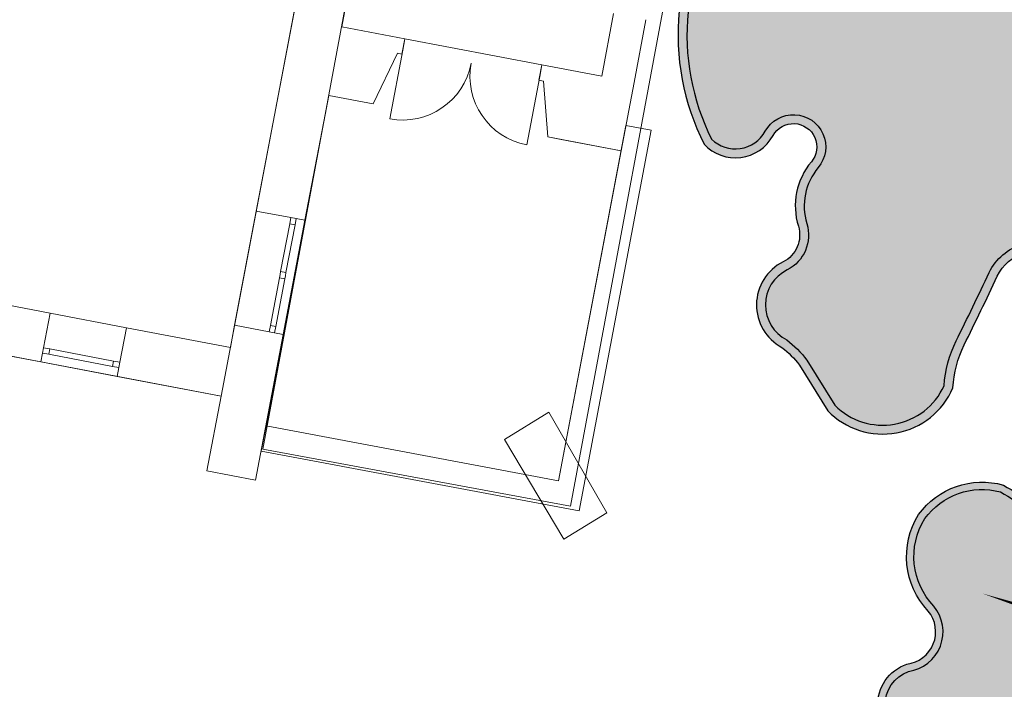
# Model space of a CAD drawing. Header units: metres. Extents: x 32353251 to 32353583, y 5707748 to 5708004.
# Tile 125 of 164: x 32353405 to 32353417, y 5707929 to 5707938. Entities that reach past the tile are written whole.
import ezdxf

# ---------------------------------------------------------------- set-up
doc = ezdxf.new("R2010")
doc.units = ezdxf.units.M
doc.header["$LTSCALE"] = 0.75
doc.header["$PDSIZE"] = 5
doc.layers.get('0').update_dxf_attribs({"linetype": 'CONTINUOUS'})
for name, color, linetype, transparency in [('10414944$0$PF-Krone', 33, 'CONTINUOUS', 0.7), ('10414944$0$PF-Krone_SOL', 70, 'CONTINUOUS', 0.7), ('10414944$0$ST-Baum', 7, 'CONTINUOUS', 0.7)]:
    doc.layers.add(name, color=color, linetype=linetype, transparency=transparency)
doc.layers.add('10414944$0$PF-Stamm', color=7, linetype='CONTINUOUS', true_color=0x5f5144, transparency=0.7)
doc.layers.add('10417023$0$#9_002_GES I Übersicht Erdgeschoss_1_707_Bestandsgebäude', color=7, linetype='CONTINUOUS', lineweight=25)
doc.layers.add('10417023$0$Keine', color=7, linetype='CONTINUOUS', lineweight=13)

# ---------------------------------------------------------------- blocks, each defined once
blk = doc.blocks.new('10414944$0$PF-BAUM_12')
at = {"layer": '10414944$0$PF-Krone_SOL', "transparency": 33554457}
h = blk.add_hatch(color=256, dxfattribs=at)
h.dxf.hatch_style = 1
h.set_gradient(color1=(88, 186, 72), color2=(175, 217, 170), tint=1, name='INVSPHERICAL')
edge = h.paths.add_edge_path()
edge.add_arc((-1.275830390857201, 1.399382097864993), 0.5409778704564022, 250.2469540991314, 303.4279495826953)
edge.add_arc((-0.5984433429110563, 0.4187938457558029), 0.6510505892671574, 94.36910483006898, 125.6408546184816, ccw=False)
edge.add_arc((-0.587127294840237, 0.2706846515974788), 0.7995914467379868, 79.90603873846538, 94.36910483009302, ccw=False)
edge.add_arc((-0.4073649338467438, 1.280481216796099), 0.2260808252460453, 259.9060387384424, 345.036763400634)
edge.add_arc((3.355624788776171, 0.2747785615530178), 3.668983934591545, 162.1844054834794, 165.0367634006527, ccw=False)
edge.add_arc((-0.2456361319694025, 1.432098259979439), 0.1136697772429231, 342.1844054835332, 421.4180956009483)
edge.add_arc((-0.3771698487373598, 1.19066696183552), 0.3886064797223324, 61.41809560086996, 105.4179101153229)
edge.add_arc((-0.4936066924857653, 1.612872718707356), 0.04936068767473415, 76.8677145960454, 285.41791011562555, ccw=False)
edge.add_arc((-0.4341673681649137, 1.767018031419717), 0.1165230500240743, 245.5522695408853, 317.881899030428)
edge.add_arc((-0.4413423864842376, 1.854276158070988), 0.1900562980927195, 299.5067279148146, 335.7073154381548)
edge.add_arc((-0.3904004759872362, 1.888891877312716), 0.1663692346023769, 317.3095623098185, 366.5168461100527)
edge.add_arc((-0.3153293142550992, 1.913845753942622), 0.09042715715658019, 356.149970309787, 452.3298293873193)
edge.add_arc((-0.2836797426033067, 2.114347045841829), 0.115674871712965, 186.3954916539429, 252.218544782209, ccw=False)
edge.add_arc((-0.1459217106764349, 2.139917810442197), 0.2556222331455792, 124.29676579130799, 188.6524407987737, ccw=False)
edge.add_arc((-0.3624160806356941, 2.415849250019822), 0.09717537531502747, 318.212910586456, 468.939619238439)
edge.add_arc((-0.4454785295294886, 2.554862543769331), 0.06980565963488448, 219.6884793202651, 317.5680266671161, ccw=False)
edge.add_arc((-0.5986654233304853, 2.082493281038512), 0.439202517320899, 76.91022463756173, 116.5449462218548)
edge.add_arc((-1.495104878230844, 4.557210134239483), 2.19639944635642, 281.76109639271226, 288.5889336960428, ccw=False)
edge.add_arc((-1.011380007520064, 0.8577594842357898), 1.549581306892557, 91.33232178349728, 98.00209096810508)
edge.add_arc((-1.110200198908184, 1.690989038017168), 0.7109395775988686, 99.46380088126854, 131.7621549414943)
edge.add_arc((-1.477296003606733, 2.155428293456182), 0.1251505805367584, 148.2467478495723, 256.0758048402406)
edge.add_arc((-1.523772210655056, 1.967966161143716), 0.06798690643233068, -114.95558517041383, 76.07580484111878, ccw=False)
edge.add_arc((-1.636922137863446, 1.724823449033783), 0.2001945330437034, 65.04441483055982, 122.1083113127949)
edge.add_arc((-1.789896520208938, 1.968606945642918), 0.08761018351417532, 221.6313549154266, 302.10831131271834, ccw=False)
edge.add_arc((-1.960268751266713, 1.817176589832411), 0.1403324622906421, 41.63135491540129, 166.8647619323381)
edge.add_arc((-2.344888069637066, 1.951900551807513), 0.2684363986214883, 321.9494812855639, 337.47522959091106, ccw=False)
edge.add_line((-2.1335031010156, 1.78644815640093), (-2.24070044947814, 1.672145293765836))
edge.add_arc((-2.050168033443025, 1.55746642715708), 0.2223822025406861, 148.9568377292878, 261.8330409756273)
edge.add_arc((-2.014945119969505, 1.023902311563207), 0.3204793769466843, 78.77175414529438, 102.03339601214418, ccw=False)
edge.add_arc((0.8411733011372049, 15.41112581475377), 14.34749978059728, 258.7717541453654, 259.659480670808)
edge.add_arc((-1.756767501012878, 1.172825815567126), 0.1258717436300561, 30.356045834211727, 79.65948067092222, ccw=False)
edge.add_arc((-1.887098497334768, 1.096495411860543), 0.2769098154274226, -0.4934409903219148, 30.356045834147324, ccw=False)
edge.add_arc((-1.360198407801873, 1.091957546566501), 0.2500098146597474, 179.5065590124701, 221.3188039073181)
edge.add_line((-1.547967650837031, 0.9268890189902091), (-1.458662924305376, 0.8902364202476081))
edge = h.paths.add_edge_path()
edge.add_arc((-2.059481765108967, -1.084874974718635), 0.2169261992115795, 117.743017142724, 251.4279173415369, ccw=False)
edge.add_arc((-2.253533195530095, -0.7960594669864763), 0.1343037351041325, 313.8670810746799, 413.8728587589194)
edge.add_arc((-1.138115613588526, 0.5381594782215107), 1.605061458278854, 221.5239991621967, 229.7889853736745, ccw=False)
edge.add_arc((-2.284347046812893, -0.4136953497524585), 0.1251460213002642, 108.7980098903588, 243.7028881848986, ccw=False)
edge.add_arc((-2.265693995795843, -0.1709504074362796), 0.1375594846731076, 244.6114760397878, 299.8242441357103)
edge.add_arc((-2.492195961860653, 0.2241565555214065), 0.5929852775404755, 299.8242441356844, 314.8751988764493)
edge.add_arc((-2.363394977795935, 0.09479323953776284), 0.4104351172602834, 314.8751988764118, 336.5606790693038)
edge.add_arc((-2.060380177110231, -0.1191084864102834), 0.08929884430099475, 34.5470326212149, 142.2333231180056)
edge.add_arc((-2.250865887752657, -0.01744387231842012), 0.1287676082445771, 205.9400492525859, 338.60503773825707, ccw=False)
edge.add_arc((-1.108164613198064, 0.8263883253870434), 1.547287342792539, 211.5442282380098, 215.5748454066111, ccw=False)
edge.add_arc((-2.164689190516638, 0.135857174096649), 0.2878534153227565, 123.29343593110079, 204.4063149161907, ccw=False)
edge.add_arc((-2.467457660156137, 0.6266363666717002), 0.2890336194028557, 300.0552099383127, 335.4000582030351)
edge.add_arc((-2.130212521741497, 0.4722339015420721), 0.0818766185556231, 58.400233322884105, 155.4000582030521, ccw=False)
edge.add_arc((-2.045506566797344, 0.6099227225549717), 0.07978138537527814, 238.4002333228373, 306.4203699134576)
edge.add_arc((-2.216338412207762, 0.8414610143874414), 0.3675199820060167, 306.4203699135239, 341.4929146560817)
edge.add_arc((-1.788351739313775, 0.6981998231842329), 0.0838073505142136, 72.42881272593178, 161.4929146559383, ccw=False)
edge.add_arc((-1.597036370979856, 1.302356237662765), 0.5499169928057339, 252.4288127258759, 281.6379014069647)
edge.add_arc((-1.383265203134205, 0.6006349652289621), 0.1928224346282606, 8.247918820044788, 122.2309709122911, ccw=False)
edge.add_arc((1.431251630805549, 0.4423670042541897), 2.630268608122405, 175.9464692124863, 181.0703957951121)
edge.add_arc((-2.00401799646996, 0.487025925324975), 0.8109027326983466, 332.6061259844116, 353.35791097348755, ccw=False)
edge.add_arc((-1.169561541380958, 0.05459796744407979), 0.1289438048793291, 152.6061259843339, 239.8128226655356)
edge.add_arc((-1.570920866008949, -0.6353615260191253), 0.6692625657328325, 44.463168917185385, 59.81282266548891, ccw=False)
edge.add_arc((-1.241688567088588, -0.3122416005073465), 0.207959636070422, -40.16628795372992, 44.46316891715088, ccw=False)
edge.add_arc((-1.796536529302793, -0.0424845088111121), 0.8201163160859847, 308.5292996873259, 330.4961341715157, ccw=False)
edge.add_arc((-1.213439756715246, -0.8062843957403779), 0.1419798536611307, 120.5815233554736, 237.1739812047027)
edge.add_arc((-1.303262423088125, -1.129719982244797), 0.2045314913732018, -64.49100201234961, 86.39601769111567, ccw=False)
edge.add_arc((-1.343038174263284, -1.111542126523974), 0.2397159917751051, 240.4754072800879, 302.2335774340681, ccw=False)
edge.add_arc((-1.212496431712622, -0.7917876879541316), 0.5839379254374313, 226.3664527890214, 244.7951840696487, ccw=False)
edge.add_arc((-0.7205358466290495, -0.1507537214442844), 1.390051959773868, 222.9429445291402, 229.9249013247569, ccw=False)
edge.add_arc((-1.793739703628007, -1.149493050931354), 0.07597900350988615, 42.91905236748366, 173.4992252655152)
edge.add_arc((-2.057999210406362, -1.113256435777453), 0.1907810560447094, 248.2895516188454, 351.67143994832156, ccw=False)
edge = h.paths.add_edge_path()
edge.add_arc((1.205929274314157, -0.03808187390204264), 0.6648786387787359, 150.7733560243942, 194.5557528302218)
edge.add_arc((0.9110323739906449, -0.09418379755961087), 0.3658840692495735, 197.6598679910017, 276.7526309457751)
edge.add_arc((0.952501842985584, -0.04416556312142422), 0.413367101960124, 270.2151576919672, 305.5241216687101)
edge.add_arc((1.263719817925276, -0.5120154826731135), 0.1493904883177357, -27.722531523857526, 118.39088184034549, ccw=False)
edge.add_arc((1.610601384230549, -0.6627295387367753), 0.2294921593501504, 159.2734788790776, 288.7974055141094)
edge.add_arc((1.626703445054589, -1.144600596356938), 0.2708678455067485, -1.0830160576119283, 77.66915394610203, ccw=False)
edge.add_arc((2.168692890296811, -1.047722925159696), 0.2897181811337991, 200.6131926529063, 382.9337083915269)
edge.add_arc((2.707215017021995, -0.7256574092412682), 0.3428939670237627, 147.8226503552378, 217.5909619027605, ccw=False)
edge.add_arc((2.446820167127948, -0.3829052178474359), 0.16290167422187, 259.4479773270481, 409.1515361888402)
edge.add_arc((2.798913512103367, 0.06172643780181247), 0.4044681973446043, 199.717331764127, 232.6211177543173, ccw=False)
edge.add_arc((2.5485255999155, -0.1163427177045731), 0.1368451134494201, 103.25926930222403, 162.2981442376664, ccw=False)
edge.add_arc((2.458370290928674, 0.1298676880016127), 0.1273804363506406, 297.4751888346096, 447.5020763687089)
edge.add_arc((2.459664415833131, 0.3352758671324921), 0.07826466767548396, 98.81568539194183, 273.1183725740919, ccw=False)
edge.add_arc((2.400049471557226, 0.524655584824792), 0.1217398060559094, 293.0270260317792, 374.9290756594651)
edge.add_arc((2.024496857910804, 0.3265849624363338), 0.543938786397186, 24.94830871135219, 42.11834572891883)
edge.add_arc((1.777536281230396, 0.1571253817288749), 0.8417226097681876, 39.39936629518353, 55.74996385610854)
edge.add_arc((2.28871862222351, 0.9353909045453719), 0.09061071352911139, 104.71311163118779, 245.5829301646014, ccw=False)
edge.add_arc((2.245471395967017, 1.100085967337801), 0.0796678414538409, 284.7131116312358, 435.2868883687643)
edge.add_arc((2.178622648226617, 0.8455110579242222), 0.3428733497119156, 75.2868883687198, 90.15444429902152)
edge.add_arc((2.192026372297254, 1.29077250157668), 0.1033869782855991, 200.5438286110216, 262.03398358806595, ccw=False)
edge.add_arc((1.870840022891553, 1.232273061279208), 0.2254717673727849, 5.655231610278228, 92.28552345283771)
edge.add_arc((1.892300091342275, 1.532989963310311), 0.08133979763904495, 129.4673444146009, 248.01420052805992, ccw=False)
edge.add_arc((1.637745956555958, 1.592450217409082), 0.2028788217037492, 0.9413307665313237, 108.0270818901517)
edge.add_arc((1.551550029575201, 2.041084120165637), 0.2567838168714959, 198.8037610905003, 275.2310876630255, ccw=False)
edge.add_arc((1.081010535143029, 1.905345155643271), 0.2335470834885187, 13.10922937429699, 167.2287665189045)
edge.add_arc((0.667106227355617, 1.999163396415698), 0.1908567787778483, 279.3002843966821, 347.2287665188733, ccw=False)
edge.add_arc((0.7224061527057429, 1.661477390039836), 0.1513272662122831, 99.30028439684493, 228.8091673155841)
edge.add_arc((0.4651874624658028, 1.367563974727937), 0.2392448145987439, 21.174439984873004, 48.80916731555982, ccw=False)
edge.add_arc((0.3242069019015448, 1.312953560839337), 0.3904328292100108, -10.785665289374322, 21.17443998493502, ccw=False)
edge.add_arc((-0.3793027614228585, 1.446972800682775), 1.106594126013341, 325.74486024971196, 349.2143347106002, ccw=False)
edge.add_arc((0.3557932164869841, 0.9463672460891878), 0.217228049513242, 278.26632049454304, 325.74486024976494, ccw=False)
edge.add_arc((0.4080198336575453, 0.5868876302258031), 0.1460255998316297, 98.26632049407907, 271.6730814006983)
edge.add_arc((0.4513693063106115, -0.8972217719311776), 1.338716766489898, 79.76747323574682, 91.6730814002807, ccw=False)
edge.add_arc((0.6891909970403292, 0.3778839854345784), 0.04231861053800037, -16.432465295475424, 90.01007423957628, ccw=False)
edge.add_line((0.7297810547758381, 0.3659126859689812), (0.6256929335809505, 0.2865554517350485))
edge = h.paths.add_edge_path()
edge.add_arc((-1.555223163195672, -2.256860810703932), 0.1724464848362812, 12.61889715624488, 77.74548789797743)
edge.add_arc((-1.497699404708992, -1.992023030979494), 0.0985664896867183, 164.1816184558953, 257.7454878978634, ccw=False)
edge.add_arc((-1.721456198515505, -1.839061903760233), 0.1803346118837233, 315.6357971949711, 396.2246867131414)
edge.add_arc((-1.472164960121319, -1.696410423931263), 0.1099059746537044, 56.01674859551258, 199.1656324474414, ccw=False)
edge.add_arc((-1.356177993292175, -1.537461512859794), 0.08703497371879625, 231.184356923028, 306.6089972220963)
edge.add_arc((-1.496832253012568, -1.247567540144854), 0.4080502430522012, 298.157499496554, 320.4217660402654)
edge.add_arc((-1.11798689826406, -1.560733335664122), 0.08347454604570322, 20.653440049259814, 140.4217660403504, ccw=False)
edge.add_arc((-0.9321149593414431, -1.490670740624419), 0.1151636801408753, 200.653440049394, 324.1571524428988)
edge.add_arc((-0.5981400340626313, -1.731920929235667), 0.2968325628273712, 125.84330849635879, 144.1571524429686, ccw=False)
edge.add_arc((-1.130664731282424, -0.9947323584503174), 0.6125790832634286, 305.8433084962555, 313.7682870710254)
edge.add_arc((-0.6401686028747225, -1.506784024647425), 0.09649309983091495, 35.28302061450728, 133.7682870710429, ccw=False)
edge.add_arc((-0.4572847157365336, -1.411362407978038), 0.1114227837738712, 200.8652948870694, 329.8016618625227)
edge.add_arc((5.964283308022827, -14.91256498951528), 14.85870977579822, 114.5641547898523, 115.1946115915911, ccw=False)
edge.add_arc((-0.1457535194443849, -1.53409145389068), 0.1510899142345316, 81.99943588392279, 116.2838084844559, ccw=False)
edge.add_arc((-0.129520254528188, -1.215296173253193), 0.1692439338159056, 271.623806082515, 322.4572965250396)
edge.add_arc((0.4219089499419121, -2.358237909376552), 1.120399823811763, 101.73913672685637, 111.8636470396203, ccw=False)
edge.add_arc((0.2816683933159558, -1.70446625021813), 0.4517900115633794, 61.04925684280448, 101.19463553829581, ccw=False)
edge.add_arc((0.4292618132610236, -1.46198264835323), 0.1685760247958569, -13.329732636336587, 65.05412811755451, ccw=False)
edge.add_arc((0.7010017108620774, -1.543810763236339), 0.1159577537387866, 158.2536660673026, 207.0243362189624)
edge.add_arc((0.7266853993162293, -1.435719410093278), 0.2061208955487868, 231.262642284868, 284.3776458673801)
edge.add_arc((0.7593609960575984, -1.468039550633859), 0.1683652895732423, 276.3106959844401, 373.1888080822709)
edge.add_arc((1.062288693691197, -1.322645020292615), 0.175404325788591, 121.90959285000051, 217.5827224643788, ccw=False)
edge.add_arc((1.200896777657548, -1.578616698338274), 0.4662936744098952, 12.496320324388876, 119.7416173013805, ccw=False)
edge.add_arc((1.506231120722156, -1.497401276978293), 0.1511990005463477, -66.22516994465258, 7.478724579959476, ccw=False)
edge.add_arc((1.590651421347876, -1.74789974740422), 0.114559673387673, 101.819637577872, 224.4343109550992)
edge.add_arc((1.323807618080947, -2.03664429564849), 0.2788018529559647, -26.98815304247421, 48.416980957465, ccw=False)
edge.add_arc((1.336519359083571, -2.02291467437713), 0.2742964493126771, 258.990857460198, 329.2485978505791, ccw=False)
edge.add_arc((1.66179977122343, -1.475713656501), 0.899565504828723, 229.3858036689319, 245.17635397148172, ccw=False)
edge.add_arc((0.9994391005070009, -2.236995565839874), 0.1097420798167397, 45.60372013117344, 249.2447767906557)
edge.add_arc((0.8450705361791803, -2.446470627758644), 0.1573317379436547, -95.43504692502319, 42.77878194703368, ccw=False)
edge.add_arc((0.8006672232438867, -2.220340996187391), 0.3838892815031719, 232.7999714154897, 274.407434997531, ccw=False)
edge.add_arc((0.4866273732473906, -2.606367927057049), 0.1146907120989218, 44.40200116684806, 165.1103036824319)
edge.add_arc((0.2716337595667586, -2.538690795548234), 0.1109403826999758, 123.3851654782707, 339.8556773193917, ccw=False)
edge.add_arc((0.9022259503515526, -2.367494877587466), 0.6960862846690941, 164.2603500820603, 186.4803302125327, ccw=False)
edge.add_arc((0.1063747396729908, -2.200784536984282), 0.1277932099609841, 9.965197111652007, 176.719202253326)
edge.add_arc((-48.31590581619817, -1.449866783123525), 48.30042117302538, 358.76612727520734, 359.11787380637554, ccw=False)
edge.add_arc((-0.3151971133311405, -2.36688031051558), 0.3136623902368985, 290.4728574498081, 336.89978386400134, ccw=False)
edge.add_arc((-0.2908299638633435, -2.456150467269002), 0.221667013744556, 213.8839286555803, 292.643387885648, ccw=False)
edge.add_arc((-0.5921851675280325, -2.559347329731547), 0.1190918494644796, 350.1440179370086, 508.4433663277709)
edge.add_arc((-0.7458082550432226, -2.355904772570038), 0.1504419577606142, 180.1485714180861, 290.27907681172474, ccw=False)
edge.add_arc((-1.124075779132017, -2.47034283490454), 0.254777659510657, 26.59218980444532, 75.66559330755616)
edge.add_arc((-1.166043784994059, -2.634577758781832), 0.4242899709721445, 75.66559330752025, 104.334406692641)
edge.add_arc((-1.321724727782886, -2.025345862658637), 0.2045184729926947, 251.4046212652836, 284.3344066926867, ccw=False)
at = {"layer": '10414944$0$PF-Krone'}
for points in [[(-1.227096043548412, 2.392252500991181, 0.1418686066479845), (-1.583714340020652, 2.221290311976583, 0.5085862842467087), (-1.507411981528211, 2.033955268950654, -1.101217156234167), (-1.552456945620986, 1.906326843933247, 0.2542644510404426), (-1.743329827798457, 1.89439719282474, -0.3663288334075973), (-1.855379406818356, 1.910404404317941, 0.608209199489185), (-2.096929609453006, 1.849067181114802, -0.0678476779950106), (-2.1335031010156, 1.78644815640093, 2.948877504e-07), (-2.24070044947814, 1.672145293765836, 0.5366234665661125), (-2.081759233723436, 1.33733955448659, -0.1018480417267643), (-1.952542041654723, 1.338247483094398, 0.0038734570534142), (-1.734173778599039, 1.296653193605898, -0.2185080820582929), (-1.648152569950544, 1.236437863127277, -0.135425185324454), (-1.61019895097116, 1.094110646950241, 0.1844917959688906), (-1.547967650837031, 0.9268890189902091), (-1.458662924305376, 0.8902364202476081, 0.236302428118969), (-0.9778122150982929, 0.9478932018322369, -0.1373019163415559), (-0.6480412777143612, 1.067952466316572, -0.0631909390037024)], [(-1.223145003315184, 2.366542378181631, 0.1402723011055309), (-1.563430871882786, 2.204516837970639, 0.4972462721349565), (-1.501153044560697, 2.059200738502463, -1.101217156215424), (-1.563430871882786, 1.88274547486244, 0.2542644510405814), (-1.729505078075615, 1.872365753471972, -0.3663288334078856), (-1.874820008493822, 1.893125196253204, 0.6141498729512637), (-2.07203312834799, 1.841226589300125, -0.0708190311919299), (-2.113755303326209, 1.769482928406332, 2.948877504e-07), (-2.219780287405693, 1.656430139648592, 0.525075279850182), (-2.08241276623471, 1.363759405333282, -0.098299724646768), (-1.947477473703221, 1.363759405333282, 0.003873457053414), (-1.729505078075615, 1.322240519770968, -0.2185080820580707), (-1.625708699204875, 1.249582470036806, -0.1354251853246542), (-1.584190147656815, 1.093886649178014, 0.177651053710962), (-1.532291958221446, 0.9485705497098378), (-1.449331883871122, 0.914521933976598, 0.2357563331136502), (-0.9925507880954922, 0.9693299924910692, -0.1371087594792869), (-0.650022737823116, 1.093886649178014, -0.0631909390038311)], [(0.9695733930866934, -1.1737472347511, -0.5053844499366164), (1.656143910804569, -1.477721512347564, -0.3331592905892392), (1.567185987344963, -1.635769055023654, 0.5926633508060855), (1.508849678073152, -1.828101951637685, -0.3414268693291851), (1.572248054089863, -2.163166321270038, -0.3165356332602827), (1.284138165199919, -2.292163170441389, -0.069008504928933), (1.076216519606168, -2.158582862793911, 1.230950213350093)], [(0.9829150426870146, -1.196080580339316, -0.5041860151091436), (1.630494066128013, -1.482200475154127, -0.3252825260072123), (1.558938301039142, -1.610954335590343, 0.5878249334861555), (1.490960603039, -1.847003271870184, -0.3414060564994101), (1.549457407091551, -2.150600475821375, -0.3121639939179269), (1.292148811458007, -2.267204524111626, -0.0678541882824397), (1.09376060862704, -2.139363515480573, 1.196239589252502)]]:
    blk.add_lwpolyline(points, format="xyb", dxfattribs=at)
at = {"layer": '10414944$0$PF-Stamm'}
blk.add_lwpolyline([(0.04563796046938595, -0.1010697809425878, 0.2167480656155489, 0.1083740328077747, 0), (0.4457675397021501, -0.7261262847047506, 0.1083740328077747, 0.1083740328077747, 0), (0.379222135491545, -1.20937656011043, 0.1083740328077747, 0.06502441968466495, 0), (0.5138973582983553, -1.72273095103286, 0.06502441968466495, 2.236840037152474e-14, 0), (1.326701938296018, -1.906524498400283, 0, 0, 0)], format="xyseb", dxfattribs=at)
blk = doc.blocks.new('10414944')
at = {"layer": '10414944$0$ST-Baum'}
for p, xscale, yscale, zscale, rotation in [((32353414.13009009, 5707945.665007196), 2.658344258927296, 2.658344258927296, 1.107643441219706, 57.40868327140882), ((32353424.94012711, 5707940.270667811), 4.430486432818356, 4.430486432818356, 1.846036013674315, 75.00000000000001), ((32353421.44694918, 5707922.840121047), 3.673349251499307, 3.673349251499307, 1.530562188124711, 175)]:
    blk.add_blockref('10414944$0$PF-BAUM_12', p, dxfattribs=dict(at, xscale=xscale, yscale=yscale, zscale=zscale, rotation=rotation))
blk = doc.blocks.new('10417023$0$#9_MKO_LP5_ARC_GES_UP_00_002_P_G_modell (3D)')
at = {"layer": '10417023$0$#9_002_GES I Übersicht Erdgeschoss_1_707_Bestandsgebäude', "color": 1, "linetype": 'Continuous', "lineweight": 13, "true_color": 0xff0000}
for p, q in [((-32353440.24077776, -5707771.116920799), (-32353440.25384169, -5707774.436100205)), ((-32353436.18462123, -5707771.087065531), (-32353436.18767374, -5707771.911650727)), ((-32353435.76267761, -5707771.91348128), (-32353435.75962414, -5707771.088638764)), ((-32353439.60384286, -5707771.896936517), (-32353439.6014829, -5707771.297335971)), ((-32353438.77351536, -5707771.900512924), (-32353439.60384286, -5707771.896936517)), ((-32353438.7735152, -5707771.900512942), (-32353438.77416195, -5707772.050511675)), ((-32353438.7735152, -5707771.900512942), (-32353438.77416195, -5707772.050511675)), ((-32353436.97353186, -5707771.908265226), (-32353436.9741786, -5707772.058263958)), ((-32353436.97353186, -5707771.908265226), (-32353436.9741786, -5707772.058263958)), ((-32353436.18767374, -5707771.911650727), (-32353436.97353232, -5707771.908265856)), ((-32353435.76600927, -5707772.813475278), (-32353435.76267761, -5707771.91348128)), ((-32353438.77416195, -5707772.050511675), (-32353438.77803808, -5707772.950502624)), ((-32353438.77416195, -5707772.050511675), (-32353438.77437704, -5707772.100511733)), ((-32353438.77416195, -5707772.050511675), (-32353438.77437704, -5707772.100511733)), ((-32353438.77416195, -5707772.050511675), (-32353438.77437704, -5707772.100511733)), ((-32353436.97417841, -5707772.058264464), (-32353436.97805474, -5707772.958256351)), ((-32353436.9741786, -5707772.058263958), (-32353436.9743937, -5707772.108264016)), ((-32353436.9741786, -5707772.058263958), (-32353436.9743937, -5707772.108264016)), ((-32353436.9741786, -5707772.058263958), (-32353436.9743937, -5707772.108264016)), ((-32353438.83437567, -5707772.100253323), (-32353439.02495335, -5707772.799438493)), ((-32353438.83437567, -5707772.100253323), (-32353439.02495335, -5707772.799438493)), ((-32353438.77437704, -5707772.100511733), (-32353438.83437567, -5707772.100253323)), ((-32353438.77437704, -5707772.100511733), (-32353438.83437567, -5707772.100253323)), ((-32353436.9743937, -5707772.108264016), (-32353436.91439363, -5707772.108522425)), ((-32353436.9743937, -5707772.108264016), (-32353436.91439363, -5707772.108522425)), ((-32353436.91439363, -5707772.108522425), (-32353436.729846, -5707772.809324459)), ((-32353436.91439363, -5707772.108522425), (-32353436.729846, -5707772.809324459)), ((-32353439.61384664, -5707774.438619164), (-32353439.60738514, -5707772.796929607)), ((-32353439.60738514, -5707772.796929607), (-32353439.02495397, -5707772.79943827)), ((-32353436.72984666, -5707772.809323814), (-32353435.76600927, -5707772.813475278)), ((-32353440.25974619, -5707775.936098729), (-32353440.25384175, -5707774.436099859)), ((-32353439.79884483, -5707774.437891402), (-32353440.25384175, -5707774.436099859)), ((-32353439.79884483, -5707774.437891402), (-32353440.25384175, -5707774.436099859)), ((-32353439.79915954, -5707774.517890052), (-32353439.79884483, -5707774.437891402)), ((-32353439.72884619, -5707774.438167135), (-32353439.79884483, -5707774.437891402)), ((-32353439.72884619, -5707774.438167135), (-32353439.79884483, -5707774.437891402)), ((-32353439.72884619, -5707774.438167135), (-32353439.79884483, -5707774.437891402)), ((-32353439.72884619, -5707774.438167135), (-32353439.7291609, -5707774.518165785)), ((-32353439.61384678, -5707774.438618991), (-32353439.72884619, -5707774.438167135)), ((-32353439.61384678, -5707774.438618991), (-32353439.72884619, -5707774.438167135)), ((-32353439.61974977, -5707775.938617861), (-32353439.61384678, -5707774.438618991)), ((-32353439.80163969, -5707775.14789079), (-32353439.79915954, -5707774.517890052)), ((-32353439.7291609, -5707774.518165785), (-32353439.79915954, -5707774.517890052)), ((-32353439.7291609, -5707774.518165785), (-32353439.73163961, -5707775.148166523)), ((-32353439.80443456, -5707775.857890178), (-32353439.8019544, -5707775.227889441)), ((-32353439.8019544, -5707775.227889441), (-32353439.80179705, -5707775.187890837)), ((-32353439.73195576, -5707775.228165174), (-32353439.8019544, -5707775.227889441)), ((-32353439.80179705, -5707775.187890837), (-32353439.80163969, -5707775.14789079)), ((-32353439.80163969, -5707775.14789079), (-32353439.73163961, -5707775.148166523)), ((-32353439.73195576, -5707775.228165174), (-32353439.73443447, -5707775.85816591)), ((-32353439.73179696, -5707775.188165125), (-32353439.73195576, -5707775.228165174)), ((-32353439.73163961, -5707775.148166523), (-32353439.73179696, -5707775.188165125)), ((-32353439.80474927, -5707775.937888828), (-32353439.80443456, -5707775.857890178)), ((-32353439.80443456, -5707775.857890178), (-32353439.73443447, -5707775.85816591)), ((-32353439.73443447, -5707775.85816591), (-32353439.73474918, -5707775.938164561)), ((-32353440.25974551, -5707775.936098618), (-32353440.26090303, -5707776.230191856)), ((-32353439.80474927, -5707775.937888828), (-32353440.25974619, -5707775.936098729)), ((-32353439.80474927, -5707775.937888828), (-32353440.25974619, -5707775.936098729)), ((-32353439.73474918, -5707775.938164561), (-32353439.80474927, -5707775.937888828)), ((-32353439.73474918, -5707775.938164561), (-32353439.80474927, -5707775.937888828)), ((-32353439.73474918, -5707775.938164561), (-32353439.80474927, -5707775.937888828)), ((-32353439.61974977, -5707775.938617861), (-32353439.73474918, -5707775.938164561)), ((-32353439.61974977, -5707775.938617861), (-32353439.73474918, -5707775.938164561)), ((-32353439.6272906, -5707777.854355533), (-32353439.61975047, -5707775.938617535)), ((-32353442.62800591, -5707776.218829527), (-32353448.58084705, -5707776.190255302)), ((-32353442.63018927, -5707776.673824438), (-32353442.62800651, -5707776.218828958)), ((-32353442.63018927, -5707776.673824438), (-32353442.62800651, -5707776.218828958)), ((-32353441.62801689, -5707776.223629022), (-32353442.62800651, -5707776.218828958)), ((-32353441.63020109, -5707776.678624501), (-32353441.62801689, -5707776.223629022)), ((-32353441.63020109, -5707776.678624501), (-32353441.62801689, -5707776.223629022)), ((-32353440.26090303, -5707776.230191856), (-32353441.62801724, -5707776.223629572)), ((-32353436.0677047, -5707776.302221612), (-32353436.56657553, -5707776.75151989)), ((-32353435.09379904, -5707777.443493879), (-32353436.0677047, -5707776.302221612)), ((-32353442.63107855, -5707776.85882249), (-32353442.63052564, -5707776.743823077)), ((-32353442.63107855, -5707776.85882249), (-32353442.63052564, -5707776.743823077)), ((-32353442.63052564, -5707776.743823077), (-32353442.63018927, -5707776.673824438)), ((-32353442.63052564, -5707776.743823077), (-32353442.63018927, -5707776.673824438)), ((-32353442.63052564, -5707776.743823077), (-32353442.63018927, -5707776.673824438)), ((-32353442.63052564, -5707776.743823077), (-32353442.55052698, -5707776.744207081)), ((-32353442.55019062, -5707776.674208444), (-32353442.63018927, -5707776.673824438)), ((-32353442.55052698, -5707776.744207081), (-32353442.55019062, -5707776.674208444)), ((-32353442.55052698, -5707776.744207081), (-32353441.71053611, -5707776.748239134)), ((-32353441.71019974, -5707776.678240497), (-32353442.55019062, -5707776.674208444)), ((-32353441.71019974, -5707776.678240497), (-32353441.71053611, -5707776.748239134)), ((-32353441.71053611, -5707776.748239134), (-32353441.63053746, -5707776.74862314)), ((-32353441.63020109, -5707776.678624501), (-32353441.71019974, -5707776.678240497)), ((-32353441.63108892, -5707776.863622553), (-32353441.63053746, -5707776.74862314)), ((-32353441.63108892, -5707776.863622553), (-32353441.63053746, -5707776.74862314)), ((-32353441.63053746, -5707776.74862314), (-32353441.63020109, -5707776.678624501)), ((-32353441.63053746, -5707776.74862314), (-32353441.63020109, -5707776.678624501)), ((-32353441.63053746, -5707776.74862314), (-32353441.63020109, -5707776.678624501)), ((-32353436.56657553, -5707776.75151989), (-32353435.57806528, -5707777.879638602)), ((-32353448.58391917, -5707776.830247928), (-32353442.63107773, -5707776.858822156)), ((-32353441.63108892, -5707776.863622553), (-32353442.63107855, -5707776.85882249)), ((-32353441.63108924, -5707776.8636222), (-32353440.26342199, -5707776.870187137)), ((-32353440.26342199, -5707776.870187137), (-32353440.26728565, -5707777.851836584)), ((-32353435.57806528, -5707777.879638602), (-32353435.09379904, -5707777.443493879)), ((-32353440.26728565, -5707777.851836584), (-32353439.6272906, -5707777.854355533))]:
    blk.add_line(p, q, dxfattribs=at)
at = {"layer": '10417023$0$#9_002_GES I Übersicht Erdgeschoss_1_707_Bestandsgebäude', "color": 1, "linetype": 'Continuous', "lineweight": 13, "true_color": 0xff0000, "flags": 128}
for points in [[(-32353458.77817039, -5707768.718078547), (-32353458.8172961, -5707776.781126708), (-32353440.26389792, -5707776.870184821), (-32353440.23133829, -5707768.718078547)], [(-32353439.60738514, -5707768.718078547), (-32353439.60738514, -5707777.443493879), (-32353435.56841823, -5707777.443493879), (-32353435.56841823, -5707768.718078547)]]:
    blk.add_lwpolyline(points, dxfattribs=at)
for points in [[(-32353439.62447309, -5707777.138504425), (-32353435.78205486, -5707777.147925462), (-32353435.76600465, -5707772.812245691), (-32353436.55483825, -5707772.80910055), (-32353436.73008949, -5707772.808401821), (-32353436.91439433, -5707772.108522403), (-32353436.97439379, -5707772.108263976), (-32353436.97353234, -5707771.908265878), (-32353438.77351538, -5707771.900512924), (-32353438.77437683, -5707772.100511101), (-32353438.83437621, -5707772.100252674), (-32353439.02490323, -5707772.799252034), (-32353439.60738512, -5707772.796929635)], [(-32353439.62447309, -5707777.138504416), (-32353439.6257844, -5707777.471674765), (-32353435.45011631, -5707777.481912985), (-32353435.43160131, -5707772.48040371), (-32353435.76477143, -5707772.479075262), (-32353435.78205483, -5707777.14792544)]]:
    blk.add_lwpolyline(points, close=True, dxfattribs=at)
at = {"layer": '10417023$0$#9_002_GES I Übersicht Erdgeschoss_1_707_Bestandsgebäude', "color": 1, "linetype": 'Continuous', "lineweight": 13, "true_color": 0xff0000}
for centre, radius, start, end in [((-32353438.77416144, -5707772.050511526), 0.8999998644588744, 269.7532160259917, 359.7532152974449), ((-32353436.97417841, -5707772.058264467), 0.8999998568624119, 179.7532155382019, 269.7532155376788)]:
    blk.add_arc(centre, radius, start, end, dxfattribs=at)
at = {"layer": '10417023$0$#9_002_GES I Übersicht Erdgeschoss_1_707_Bestandsgebäude', "color": 1, "linetype": 'Continuous', "lineweight": 5, "true_color": 0xff0000, "transparency": 33554687}
for p in [(-32353438.77416144, -5707772.050511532), (-32353436.97417841, -5707772.058264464)]:
    blk.add_point(p, dxfattribs=at)
blk = doc.blocks.new('10417023$0$2_MKO_LP5_LAN_GES_UP_00_002_V_A (3D)')
at = {"layer": '10417023$0$Keine'}
blk.add_blockref('10417023$0$#9_MKO_LP5_ARC_GES_UP_00_002_P_G_modell (3D)', (0, 0), dxfattribs=at)
blk = doc.blocks.new('10417023')
at = {"layer": '10417023$0$Keine', "rotation": 349.4819372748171}
blk.add_blockref('10417023$0$2_MKO_LP5_LAN_GES_UP_00_002_V_A (3D)', (65205154.93137175, 5413829.557758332), dxfattribs=at)

msp = doc.modelspace()

# ---------------------------------------------------------------- block references
msp.add_blockref('10414944', (0, 0))

# ---------------------------------------------------------------- next in the draw order: block references
msp.add_blockref('10417023', (0, 0))

doc.saveas('drawing.dxf')
